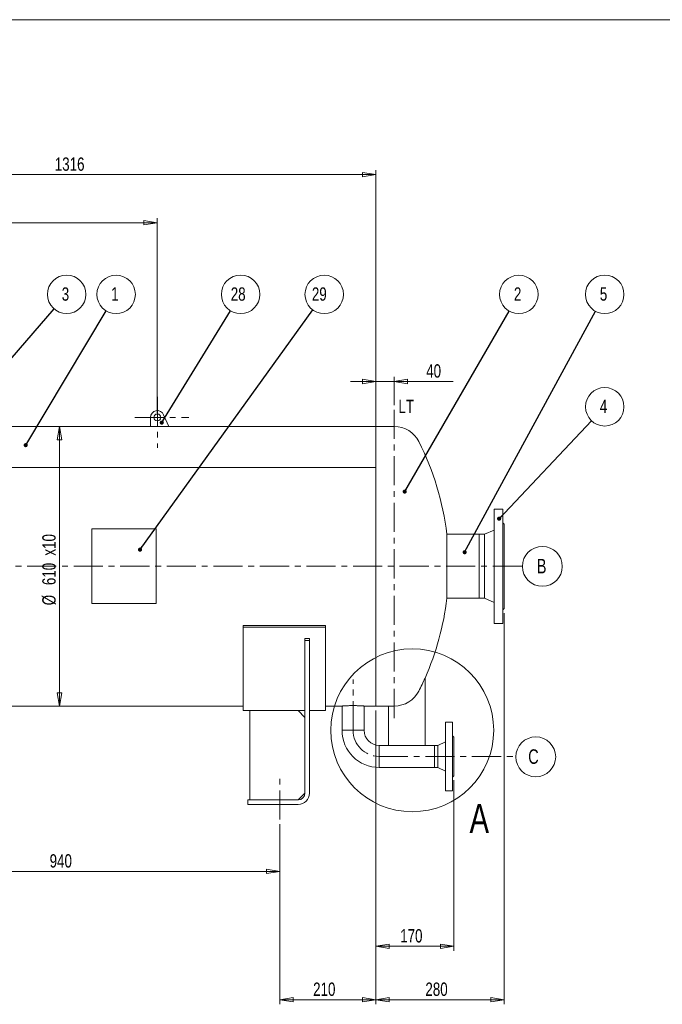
# Model space of a CAD drawing. Header units: millimetres. Extents: x 11 to 585, y 11 to 411.
# Tile 4 of 5: x 235 to 375, y 196 to 411. Entities that reach past the tile are written whole.
import ezdxf

# ---------------------------------------------------------------- set-up
doc = ezdxf.new("R2010")
doc.units = ezdxf.units.MM
doc.linetypes.add('CENTER', pattern=[10.16, 6.35, -1.27, 1.27, -1.27])
doc.styles.add('SLDTEXTSTYLE0', font='TXT', dxfattribs={"width": 0.75})
doc.dimstyles.new('SLDDIMSTYLE0', dxfattribs={"dimtxt": 2.910417, "dimasz": 2.910417, "dimexe": 0, "dimexo": 0.0625, "dimgap": 0.727604, "dimtad": 1, "dimtoh": 1, "dimlfac": 10, "dimrnd": 1e-09, "dimzin": 12, "dimdsep": 46, "dimtxsty": 'SLDTEXTSTYLE0', "dimblk1": 'CLOSED', "dimblk2": 'CLOSED', "dimsah": 1, "dimcen": 0.09, "dimadec": 0, "dimazin": 0, "dimtfac": 1, "dimtofl": 0, "dimtmove": 0, "dimatfit": 3, "dimldrblk": 'CLOSED', "dimfxl": 0, "dimtolj": 1, "dimtzin": 12, "dimarcsym": 0})
doc.dimstyles.new('SLDDIMSTYLE1', dxfattribs={"dimtxt": 2.910417, "dimasz": 2.910417, "dimexe": 0, "dimexo": 0.0625, "dimgap": 0.727604, "dimtad": 1, "dimtoh": 1, "dimlfac": 10, "dimrnd": 1e-09, "dimzin": 12, "dimdsep": 46, "dimtxsty": 'SLDTEXTSTYLE0', "dimblk1": 'CLOSED', "dimblk2": 'CLOSED', "dimsah": 1, "dimcen": 0.09, "dimadec": 0, "dimazin": 0, "dimtfac": 1, "dimtofl": 0, "dimtmove": 0, "dimatfit": 3, "dimldrblk": 'CLOSED', "dimfxl": 0, "dimtolj": 1, "dimtzin": 12, "dimarcsym": 0})
doc.dimstyles.new('SLDDIMSTYLE2', dxfattribs={"dimtxt": 0, "dimasz": 0.895513, "dimexe": 0, "dimexo": 0.0625, "dimgap": 0, "dimtad": 0, "dimtih": 1, "dimtoh": 1, "dimdec": 0, "dimrnd": 1e-09, "dimzin": 0, "dimdsep": 46, "dimtxsty": 'Standard', "dimblk1": 'DOT', "dimblk2": 'DOT', "dimsah": 1, "dimcen": 0.09, "dimadec": 0, "dimazin": 0, "dimtfac": 0.895513, "dimtdec": 0, "dimtofl": 0, "dimtmove": 0, "dimatfit": 3, "dimldrblk": 'DOT', "dimfxl": 0, "dimtolj": 1, "dimtzin": 0, "dimarcsym": 0})

# ---------------------------------------------------------------- blocks, each defined once
blk = doc.blocks.new('_CLOSED')
at = {"color": 0, "linetype": 'ByBlock', "lineweight": -2}
for p, q in [((-1, 0.166667), (0, 0)), ((-1, 0.166667), (-1, -0.166667)), ((0, 0), (-1, -0.166667)), ((0, 0), (-1, 0))]:
    blk.add_line(p, q, dxfattribs=at)
blk = doc.blocks.new('*D7')
at = {"color": 7, "linetype": 'Continuous', "lineweight": 0}
for p, q in [((291.7, 235.55), (291.7, 224.21)), ((197.7, 234.21), (197.7, 224.21)), ((291.7, 225.21), (197.7, 225.21))]:
    blk.add_line(p, q, dxfattribs=at)
at = {"color": 7, "linetype": 'Continuous', "lineweight": 0, "xscale": 2.910416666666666, "yscale": 2.910416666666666}
for p, rotation in [((197.7, 225.21, 0.01), 180.0000000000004), ((291.7, 225.21, 0.01), 360.0000000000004)]:
    blk.add_blockref('_CLOSED', p, dxfattribs=dict(at, rotation=rotation))
at = {"color": 7, "linetype": 'Continuous', "lineweight": 0, "insert": (241.48, 228.96), "char_height": 2.91, "attachment_point": 1, "style": 'SLDTEXTSTYLE0'}
blk.add_mtext('940', dxfattribs=at)
blk = doc.blocks.new('*D8')
at = {"color": 7, "linetype": 'Continuous', "lineweight": 0}
for p, q in [((312.7, 322.31), (312.7, 333.16)), ((316.7, 327), (316.7, 333.16)), ((312.7, 332.16), (307.11, 332.16)), ((312.7, 332.16), (316.7, 332.16)), ((316.7, 332.16), (329.55, 332.16))]:
    blk.add_line(p, q, dxfattribs=at)
at = {"color": 7, "linetype": 'Continuous', "lineweight": 0, "xscale": 2.910416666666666, "yscale": 2.910416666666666}
blk.add_blockref('_CLOSED', (312.7, 332.16, 0.01), dxfattribs=at)
at = {"color": 7, "linetype": 'Continuous', "lineweight": 0, "xscale": 2.910416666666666, "yscale": 2.910416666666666, "rotation": 180.0000000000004}
blk.add_blockref('_CLOSED', (316.7, 332.16, 0.01), dxfattribs=at)
at = {"color": 7, "linetype": 'Continuous', "lineweight": 0, "insert": (323.66, 335.91), "char_height": 2.91, "attachment_point": 1, "style": 'SLDTEXTSTYLE0'}
blk.add_mtext('40', dxfattribs=at)
blk = doc.blocks.new('*D9')
at = {"color": 7, "linetype": 'Continuous', "lineweight": 0}
for p, q in [((312.7, 260.31), (312.7, 196.2)), ((291.7, 235.55), (291.7, 196.2)), ((291.7, 197.2), (312.7, 197.2))]:
    blk.add_line(p, q, dxfattribs=at)
at = {"color": 7, "linetype": 'Continuous', "lineweight": 0, "xscale": 2.910416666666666, "yscale": 2.910416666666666, "rotation": 180.0000000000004}
blk.add_blockref('_CLOSED', (291.7, 197.2, 0.01), dxfattribs=at)
at = {"color": 7, "linetype": 'Continuous', "lineweight": 0, "xscale": 2.910416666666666, "yscale": 2.910416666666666}
blk.add_blockref('_CLOSED', (312.7, 197.2, 0.01), dxfattribs=at)
at = {"color": 7, "linetype": 'Continuous', "lineweight": 0, "insert": (298.98, 200.95), "char_height": 2.91, "attachment_point": 1, "style": 'SLDTEXTSTYLE0'}
blk.add_mtext('210', dxfattribs=at)
blk = doc.blocks.new('*D10')
at = {"color": 7, "linetype": 'Continuous', "lineweight": 0}
for p, q in [((311.7, 322.31), (242.64, 322.31)), ((243.64, 322.31), (243.64, 261.31))]:
    blk.add_line(p, q, dxfattribs=at)
at = {"color": 7, "linetype": 'Continuous', "lineweight": 0, "xscale": 2.910416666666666, "yscale": 2.910416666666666}
for p, rotation in [((243.64, 322.31, 0.01), 90.0000000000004), ((243.64, 261.31, 0.01), 270.0000000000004)]:
    blk.add_blockref('_CLOSED', p, dxfattribs=dict(at, rotation=rotation))
at = {"color": 7, "linetype": 'Continuous', "lineweight": 0, "char_height": 2.91, "attachment_point": 1, "rotation": 90, "style": 'SLDTEXTSTYLE0'}
for s, insert in [('x10', (239.88, 294.14)), ('610', (239.88, 287.7)), ('%%c', (239.88, 283.3))]:
    blk.add_mtext(s, dxfattribs=dict(at, insert=insert))
blk = doc.blocks.new('*D11')
at = {"color": 7, "linetype": 'Continuous', "lineweight": 0}
for p, q in [((181.1, 323.31), (181.1, 378.31)), ((312.7, 323.31), (312.7, 378.31)), ((312.7, 377.31), (181.1, 377.31))]:
    blk.add_line(p, q, dxfattribs=at)
at = {"color": 7, "linetype": 'Continuous', "lineweight": 0, "xscale": 2.910416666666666, "yscale": 2.910416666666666}
for p, rotation in [((181.1, 377.31, 0.01), 180.0000000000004), ((312.7, 377.31, 0.01), 360.0000000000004)]:
    blk.add_blockref('_CLOSED', p, dxfattribs=dict(at, rotation=rotation))
at = {"color": 7, "linetype": 'Continuous', "lineweight": 0, "insert": (242.6, 381.06), "char_height": 2.91, "attachment_point": 1, "style": 'SLDTEXTSTYLE0'}
blk.add_mtext('1316', dxfattribs=at)
blk = doc.blocks.new('*D12')
at = {"color": 7, "linetype": 'Continuous', "lineweight": 0}
for p, q in [((312.7, 260.31), (312.7, 207.86)), ((329.7, 245.11), (329.7, 207.86)), ((312.7, 208.86), (329.7, 208.86))]:
    blk.add_line(p, q, dxfattribs=at)
at = {"color": 7, "linetype": 'Continuous', "lineweight": 0, "xscale": 2.910416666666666, "yscale": 2.910416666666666}
for p, rotation in [((312.7, 208.86, 0.01), 180.0000000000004), ((329.7, 208.86, 0.01), 360.0000000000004)]:
    blk.add_blockref('_CLOSED', p, dxfattribs=dict(at, rotation=rotation))
at = {"color": 7, "linetype": 'Continuous', "lineweight": 0, "insert": (317.98, 212.61), "char_height": 2.91, "attachment_point": 1, "style": 'SLDTEXTSTYLE0'}
blk.add_mtext('170', dxfattribs=at)
blk = doc.blocks.new('*D13')
at = {"color": 7, "linetype": 'Continuous', "lineweight": 0}
for p, q in [((340.7, 281.61), (340.7, 196.2)), ((312.7, 260.31), (312.7, 196.2)), ((312.7, 197.2), (340.7, 197.2))]:
    blk.add_line(p, q, dxfattribs=at)
at = {"color": 7, "linetype": 'Continuous', "lineweight": 0, "xscale": 2.910416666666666, "yscale": 2.910416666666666}
for p, rotation in [((312.7, 197.2, 0.01), 180.0000000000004), ((340.7, 197.2, 0.01), 360.0000000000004)]:
    blk.add_blockref('_CLOSED', p, dxfattribs=dict(at, rotation=rotation))
at = {"color": 7, "linetype": 'Continuous', "lineweight": 0, "insert": (323.48, 200.95), "char_height": 2.91, "attachment_point": 1, "style": 'SLDTEXTSTYLE0'}
blk.add_mtext('280', dxfattribs=at)
blk = doc.blocks.new('*D14')
at = {"color": 7, "linetype": 'Continuous', "lineweight": 0}
for p, q in [((189.98, 325.31), (189.98, 367.82)), ((264.98, 325.31), (264.98, 367.82)), ((189.98, 366.82), (264.98, 366.82))]:
    blk.add_line(p, q, dxfattribs=at)
at = {"color": 7, "linetype": 'Continuous', "lineweight": 0, "xscale": 2.910416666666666, "yscale": 2.910416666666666}
for p, rotation in [((189.98, 366.82, 0.01), 180.0000000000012), ((264.98, 366.82, 0.01), 1.188868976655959e-12)]:
    blk.add_blockref('_CLOSED', p, dxfattribs=dict(at, rotation=rotation))
at = {"color": 7, "linetype": 'Continuous', "lineweight": 0, "insert": (224.26, 370.57), "char_height": 2.91, "attachment_point": 1, "style": 'SLDTEXTSTYLE0'}
blk.add_mtext('750', dxfattribs=at)
blk = doc.blocks.new('SW_NOTE_2')
at = {"color": 0, "linetype": 'Continuous', "lineweight": 0}
blk.add_circle((2.16, 3.6), 4.2, dxfattribs=at)
at = {"color": 0, "linetype": 'Continuous', "lineweight": 0, "insert": (1.08, 5.14), "char_height": 2.91, "attachment_point": 1, "style": 'SLDTEXTSTYLE0'}
blk.add_mtext('1', dxfattribs=at)
blk = doc.blocks.new('_DOT')
at = {"color": 0, "linetype": 'ByBlock', "lineweight": -2}
blk.add_line((-0.5, 0), (-1, 0), dxfattribs=at)
at = {"color": 0, "linetype": 'ByBlock', "const_width": 0.5}
blk.add_lwpolyline([(-0.25, 0, 1), (0.25, 0, 1)], format="xyb", close=True, dxfattribs=at)
blk = doc.blocks.new('SW_NOTE_3')
at = {"color": 0, "linetype": 'Continuous', "lineweight": 0}
blk.add_circle((2.1, 3.63), 4.2, dxfattribs=at)
at = {"color": 0, "linetype": 'Continuous', "lineweight": 0, "insert": (1.03, 5.17), "char_height": 2.91, "attachment_point": 1, "style": 'SLDTEXTSTYLE0'}
blk.add_mtext('2', dxfattribs=at)
blk = doc.blocks.new('SW_NOTE_4')
at = {"color": 0, "linetype": 'Continuous', "lineweight": 0}
blk.add_circle((2.74, 3.18), 4.2, dxfattribs=at)
at = {"color": 0, "linetype": 'Continuous', "lineweight": 0, "insert": (1.67, 4.71), "char_height": 2.91, "attachment_point": 1, "style": 'SLDTEXTSTYLE0'}
blk.add_mtext('3', dxfattribs=at)
blk = doc.blocks.new('SW_NOTE_5')
at = {"color": 0, "linetype": 'Continuous', "lineweight": 0}
blk.add_circle((2, 3.69), 4.2, dxfattribs=at)
at = {"color": 0, "linetype": 'Continuous', "lineweight": 0, "insert": (0.93, 5.23), "char_height": 2.91, "attachment_point": 1, "style": 'SLDTEXTSTYLE0'}
blk.add_mtext('5', dxfattribs=at)
blk = doc.blocks.new('SW_NOTE_7')
at = {"color": 0, "linetype": 'Continuous', "lineweight": 0}
blk.add_circle((2.88, 3.05), 4.2, dxfattribs=at)
at = {"color": 0, "linetype": 'Continuous', "lineweight": 0, "insert": (1.8, 4.59), "char_height": 2.91, "attachment_point": 1, "style": 'SLDTEXTSTYLE0'}
blk.add_mtext('4', dxfattribs=at)
blk = doc.blocks.new('SW_NOTE_12')
at = {"color": 0, "linetype": 'Continuous', "lineweight": 0}
blk.add_circle((2.2, 3.58), 4.2, dxfattribs=at)
at = {"color": 0, "linetype": 'Continuous', "lineweight": 0, "insert": (0.05, 5.11), "char_height": 2.91, "attachment_point": 1, "style": 'SLDTEXTSTYLE0'}
blk.add_mtext('28', dxfattribs=at)
blk = doc.blocks.new('SW_NOTE_13')
at = {"color": 0, "linetype": 'Continuous', "lineweight": 0}
blk.add_circle((2.46, 3.4), 4.2, dxfattribs=at)
at = {"color": 0, "linetype": 'Continuous', "lineweight": 0, "insert": (-0.23, 4.94), "char_height": 2.91, "attachment_point": 1, "style": 'SLDTEXTSTYLE0'}
blk.add_mtext('29 ', dxfattribs=at)
blk = doc.blocks.new('SW_NOTE_20')
at = {"color": 0, "linetype": 'Continuous', "lineweight": 0}
blk.add_circle((1.23, 2.45), 4.35, dxfattribs=at)
at = {"color": 0, "linetype": 'Continuous', "lineweight": 0, "insert": (0, 4.09), "char_height": 3.17, "attachment_point": 1, "style": 'SLDTEXTSTYLE0'}
blk.add_mtext('B', dxfattribs=at)
blk = doc.blocks.new('SW_NOTE_21')
at = {"color": 0, "linetype": 'Continuous', "lineweight": 0}
blk.add_circle((1.65, 2.45), 4.35, dxfattribs=at)
at = {"color": 0, "linetype": 'Continuous', "lineweight": 0, "insert": (0, 4.09), "char_height": 3.17, "attachment_point": 1, "style": 'SLDTEXTSTYLE0'}
blk.add_mtext('C', dxfattribs=at)

msp = doc.modelspace()

# ---------------------------------------------------------------- linework, layer by layer
at = {"color": 7, "linetype": 'Continuous', "lineweight": 15}
for p, q in [((10.552, 411.1306), (584.552, 411.1306)), ((266.3603, 324.902), (267.4837, 322.3063)), ((263.4837, 322.3063), (263.4837, 324.3063)), ((263.4837, 322.3063), (224.6877, 322.3063)), ((267.4837, 322.3063), (263.4837, 322.3063)), ((312.7027, 322.3063), (267.4837, 322.3063)), ((316.7027, 322.3063), (312.7027, 322.3063)), ((312.7027, 291.8063), (312.7027, 322.3063)), ((312.7027, 322.3063), (312.7027, 313.4106)), ((312.7027, 313.4106), (199.7027, 313.4106)), ((199.7027, 313.373), (312.7027, 313.373)), ((312.7027, 313.373), (312.7027, 261.3063)), ((340.4027, 304.3063), (338.5027, 304.3063)), ((338.5027, 279.3063), (338.5027, 304.3063)), ((340.4027, 279.3063), (340.4027, 304.3063)), ((340.7027, 301.0063), (340.4027, 301.3063)), ((340.7027, 282.6063), (340.7027, 301.0063)), ((264.7027, 299.9563), (250.7027, 299.9563)), ((250.7027, 299.9563), (250.7027, 298.9563)), ((250.7027, 298.9563), (250.7027, 284.6563)), ((264.7027, 299.9563), (264.7027, 298.9563)), ((264.7027, 298.9563), (264.7027, 284.6563)), ((335.2027, 298.7913), (328.1725, 298.7913)), ((328.1725, 298.7913), (328.1725, 291.8063)), ((336.4027, 298.7913), (335.2027, 298.7913)), ((335.2027, 284.8213), (335.2027, 298.7913)), ((338.5027, 299.7063), (336.4027, 298.7913)), ((336.4027, 284.8213), (336.4027, 298.7913)), ((312.7027, 261.3063), (312.7027, 291.8063)), ((328.1725, 291.8063), (328.1725, 284.8213)), ((250.7027, 284.6563), (250.7027, 283.6563)), ((264.7027, 284.6563), (264.7027, 283.6563)), ((328.1725, 284.8213), (335.2027, 284.8213)), ((335.2027, 284.8213), (336.4027, 284.8213)), ((336.4027, 284.8213), (338.5027, 283.9063)), ((264.7027, 283.6563), (250.7027, 283.6563)), ((340.4027, 282.3063), (340.7027, 282.6063)), ((283.7027, 278.4938), (283.7027, 278.9164)), ((283.7027, 278.9164), (301.7027, 278.9164)), ((283.7027, 278.4938), (301.7027, 278.4938)), ((283.7027, 278.4938), (283.7027, 260.3063)), ((301.7027, 278.4938), (301.7027, 278.9164)), ((301.7027, 278.4938), (301.7027, 260.3063)), ((338.5027, 279.3063), (340.4027, 279.3063)), ((297.2027, 276.0563), (298.2027, 276.0563)), ((297.2027, 275.6405), (297.2027, 276.0563)), ((298.2027, 275.6405), (297.2027, 275.6405)), ((297.2027, 275.6405), (297.2027, 242.3063)), ((298.2027, 275.6405), (298.2027, 276.0563)), ((298.2027, 275.6405), (298.2027, 242.3063)), ((323.4027, 252.7213), (323.4027, 267.4235)), ((205.7027, 261.3063), (283.7027, 261.3063)), ((283.7027, 260.3063), (285.2027, 260.3063)), ((285.2027, 260.3102), (285.2027, 240.8063)), ((295.7027, 260.3102), (285.2027, 260.3102)), ((297.2027, 258.8101), (295.7027, 260.3102)), ((295.7067, 260.3063), (297.2027, 260.3063)), ((298.2027, 260.3063), (301.7027, 260.3063)), ((301.7027, 261.3063), (305.2877, 261.3063)), ((305.2877, 261.3063), (305.2877, 256.0063)), ((310.1177, 256.0063), (310.1177, 261.3063)), ((310.1177, 261.3063), (312.7027, 261.3063)), ((312.7027, 261.3063), (315.4027, 261.3063)), ((316.7027, 261.3063), (315.4027, 261.3063)), ((315.4027, 261.3063), (315.4027, 252.7213)), ((305.2877, 256.0063), (310.1177, 256.0063)), ((329.4027, 257.8063), (327.9027, 257.8063)), ((327.9027, 250.3063), (327.9027, 257.8063)), ((329.4027, 250.3063), (329.4027, 257.8063)), ((329.7027, 254.5063), (329.4027, 254.8063)), ((329.7027, 250.3063), (329.7027, 254.5063)), ((315.4027, 252.7213), (313.4027, 252.7213)), ((313.4027, 252.7213), (313.4027, 247.8913)), ((315.4027, 252.7213), (323.4027, 252.7213)), ((325.5027, 252.7213), (323.4027, 252.7213)), ((326.2027, 252.7213), (325.5027, 252.7213)), ((325.5027, 252.7213), (325.5027, 247.8913)), ((325.5027, 250.3063), (325.5027, 252.7213)), ((327.9027, 253.5063), (326.2027, 252.7213)), ((326.2027, 250.3063), (326.2027, 252.7213)), ((325.5027, 247.8913), (325.5027, 250.3063)), ((326.2027, 247.8913), (326.2027, 250.3063)), ((327.9027, 242.8063), (327.9027, 250.3063)), ((329.4027, 242.8063), (329.4027, 250.3063)), ((329.7027, 246.1063), (329.7027, 250.3063)), ((313.4027, 247.8913), (325.5027, 247.8913)), ((325.5027, 247.8913), (326.2027, 247.8913)), ((326.2027, 247.8913), (327.9027, 247.1063)), ((329.4027, 245.8063), (329.7027, 246.1063)), ((284.7027, 240.8063), (284.7027, 239.8063)), ((284.7027, 240.8063), (295.7027, 240.8063)), ((295.7027, 240.8063), (297.2027, 242.3063)), ((327.9027, 242.8063), (329.4027, 242.8063)), ((284.7027, 239.8063), (295.7027, 239.8063))]:
    msp.add_line(p, q, dxfattribs=at)
at = {"color": 7, "linetype": 'CENTER', "lineweight": 0}
for p, q in [((264.9837, 328.7936), (264.9837, 317.6657)), ((316.7027, 325.9966), (316.7027, 258.6678)), ((260.078, 324.3063), (271.8278, 324.3063)), ((344.5303, 291.8063), (149.1648, 291.8063)), ((307.7027, 256.0063), (307.7027, 267.0995)), ((313.3218, 250.3063), (343.3016, 250.3063)), ((291.7027, 236.5497), (291.7027, 246.4094))]:
    msp.add_line(p, q, dxfattribs=at)
at = {"color": 7, "linetype": 'Continuous', "lineweight": 15}
msp.add_circle((264.9837, 324.3063), 0.75, dxfattribs=at)
at = {"color": 7, "linetype": 'Continuous', "lineweight": 0}
msp.add_circle((320.6136, 256.0063), 17.7732, dxfattribs=at)
at = {"color": 7, "linetype": 'Continuous', "lineweight": 15}
for centre, radius, start, end in [((264.9837, 324.3063), 1.5, 23.401839, 180), ((316.7027, 316.3063), 6, 26.981559, 90), ((268.5804, 291.8063), 60, 6.685343, 26.981559), ((268.5804, 291.8063), 60, 336.022344, 353.314657), ((268.5804, 291.8063), 60, 333.018441, 336.022344), ((316.7027, 267.3063), 6, 270, 333.018441), ((313.4027, 256.0063), 8.115, 180, 270), ((313.4027, 256.0063), 3.285, 180, 270), ((295.7027, 242.3063), 1.5, 270, 0), ((295.7027, 242.3063), 2.5, 270, 0)]:
    msp.add_arc(centre, radius, start, end, dxfattribs=at)
at = {"color": 7, "linetype": 'CENTER', "lineweight": 0}
msp.add_arc((313.4027, 256.0063), 5.7, 180, 270, dxfattribs=at)
at = {"color": 7, "linetype": 'Continuous', "lineweight": 15}
for points, knots in [([(307.7027, 261.402), (307.5691, 261.4015), (307.298, 261.4005), (306.9046, 261.3923), (306.5304, 261.3802), (306.1924, 261.3651), (305.8941, 261.3487), (305.6494, 261.333), (305.4597, 261.3195), (305.3401, 261.3104), (305.2847, 261.306), (305.2933, 261.3067), (305.2955, 261.3069)], [0, 0, 0, 0, 0.10561987, 0.21430863, 0.31992746, 0.42859718, 0.53442277, 0.64330904, 0.74926362, 0.85830339, 0.96403162, 1, 1, 1, 1]), ([(310.1165, 261.3064), (310.1169, 261.3063), (310.1283, 261.3054), (310.0876, 261.3087), (309.9909, 261.3161), (309.8203, 261.3286), (309.5937, 261.3436), (309.3106, 261.3601), (308.9844, 261.3757), (308.6184, 261.389), (308.1906, 261.3996), (307.8776, 261.4012), (307.7027, 261.402)], [0, 0, 0, 0, 0.00372702, 0.10928505, 0.21790485, 0.32346597, 0.432072, 0.53791562, 0.64682099, 0.7527886, 0.86184254, 1, 1, 1, 1])]:
    msp.add_open_spline(points, degree=3, knots=knots, dxfattribs=at)

# ---------------------------------------------------------------- block references
at = {"color": 7, "linetype": 'Continuous', "lineweight": 0}
for name, p in [('SW_NOTE_4', (242.4481, 347.9898)), ('SW_NOTE_2', (253.8254, 347.5653)), ('SW_NOTE_12', (280.9554, 347.5892)), ('SW_NOTE_13', (298.9422, 347.7612)), ('SW_NOTE_3', (341.7739, 347.5325)), ('SW_NOTE_5', (360.6207, 347.4771)), ('SW_NOTE_7', (359.7438, 323.5758)), ('SW_NOTE_20', (347.7811, 289.3413)), ('SW_NOTE_21', (345.9197, 247.7665))]:
    msp.add_blockref(name, p, dxfattribs=at)

# ---------------------------------------------------------------- texts
at = {"color": 7, "linetype": 'Continuous', "lineweight": 0, "attachment_point": 1, "style": 'SLDTEXTSTYLE0'}
for s, insert, char_height in [('LT', (317.6091, 328.1696), 2.91042), ('A', (333.1196, 239.9489), 6.35)]:
    msp.add_mtext(s, dxfattribs=dict(at, insert=insert, char_height=char_height))

# ---------------------------------------------------------------- dimensions: what is measured, and where the dimension line sits
at = {"color": 7, "linetype": 'Continuous', "lineweight": 0}
for base, p1, p2, dimstyle, picture, middle in [((181.1027, 377.3063), (312.7027, 322.3063), (181.1027, 322.3063), 'SLDDIMSTYLE0', '*D11', (246.9027, 377.3063)), ((316.7027, 332.16), (312.7027, 321.3063), (316.7027, 325.9966), 'SLDDIMSTYLE1', '*D8', (325.8091, 332.16)), ((340.7027, 197.1992), (312.7027, 261.3063), (340.7027, 282.6063), 'SLDDIMSTYLE0', '*D13', (326.7027, 197.1992)), ((312.7027, 197.1992), (291.7027, 236.5497), (312.7027, 261.3063), 'SLDDIMSTYLE0', '*D9', (302.2027, 197.1992)), ((329.7027, 208.8593), (312.7027, 261.3063), (329.7027, 246.1063), 'SLDDIMSTYLE0', '*D12', (321.2027, 208.8593)), ((197.7027, 225.2072), (291.7027, 236.5497), (197.7027, 235.2072), 'SLDDIMSTYLE0', '*D7', (244.7027, 225.2072))]:
    dim = msp.add_linear_dim(base=base, p1=p1, p2=p2, dimstyle=dimstyle, dxfattribs=at)
    dim.commit()
    dim.dimension.update_dxf_attribs({"geometry": picture, "text_midpoint": middle, "dimtype": 160})
dim = msp.add_linear_dim(base=(264.9837, 366.8184), p1=(189.9837, 324.3063), p2=(264.9837, 324.3063), angle=0, dimstyle='SLDDIMSTYLE0', dxfattribs=at)
dim.commit()
dim.dimension.update_dxf_attribs({"geometry": '*D14', "text_midpoint": (227.4837, 366.8184), "dimtype": 160})
dim = msp.add_linear_dim(base=(243.6359, 261.3063), p1=(312.7027, 322.3063), p2=(305.2877, 261.3063), angle=90, text='%%c<>x10', dimstyle='SLDDIMSTYLE0', dxfattribs=at)
dim.commit()
dim.dimension.update_dxf_attribs({"geometry": '*D10', "text_midpoint": (243.6359, 291.8063), "dimtype": 160})

# ---------------------------------------------------------------- leaders
for points in [[(222.1864, 324.5459), (242.4481, 347.9898)], [(236.2576, 318.2555), (253.8254, 347.5653)], [(261.2056, 295.444), (298.9422, 347.7612)], [(265.9553, 323.1768), (280.9554, 347.5892)], [(318.9719, 308.1283), (341.7739, 347.5325)], [(332.0529, 294.8835), (360.6207, 347.4771)], [(339.5763, 302.1989), (359.7438, 323.5758)]]:
    msp.add_leader(points, dimstyle='SLDDIMSTYLE2', dxfattribs=at)

doc.saveas('drawing.dxf')
